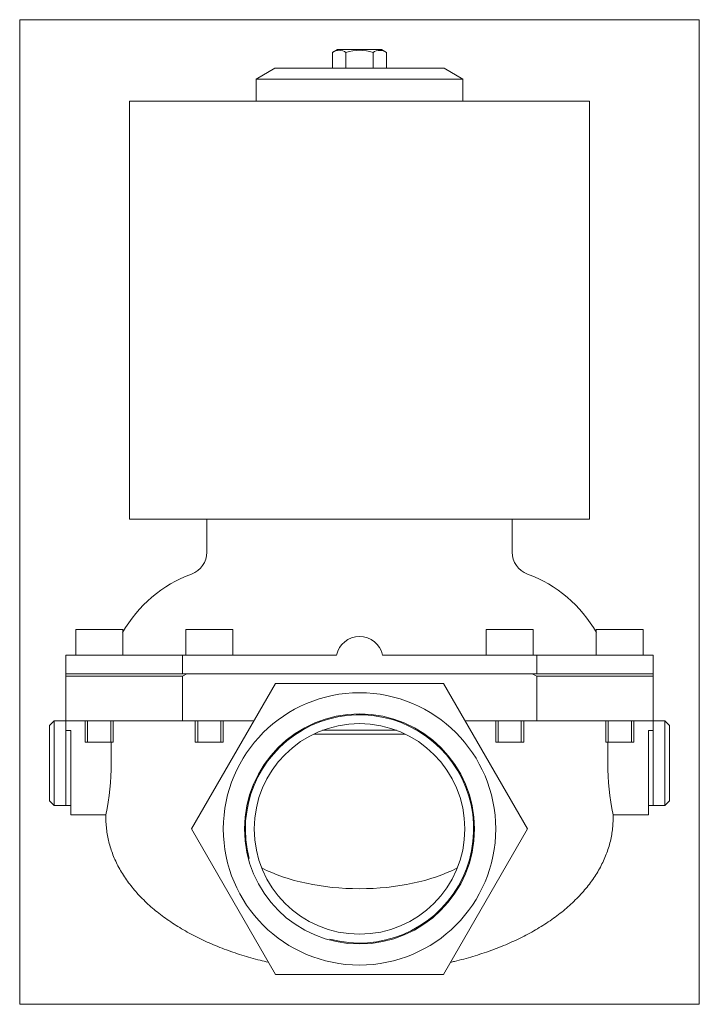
# Model space of a CAD drawing. Extents: x 77 to 221, y 1 to 211.
import ezdxf
from ezdxf.xclip import XClip

# ---------------------------------------------------------------- set-up
doc = ezdxf.new("R2010")
doc.units = 0
doc.header["$LTSCALE"] = 25.4
doc.header["$MEASUREMENT"] = 0
doc.header["$XCLIPFRAME"] = 2
doc.layers.get('0').update_dxf_attribs({"linetype": 'CONTINUOUS'})
for name, color, linetype in [('CEWKA_40-65', 7, 'CONTINUOUS'), ('WA_031_01_00_005', 7, 'CONTINUOUS'), ('WA_031_01_00_010', 7, 'CONTINUOUS'), ('WA_031_01_00_012', 7, 'CONTINUOUS'), ('WA_156_01_01', 7, 'CONTINUOUS'), ('WA_156_01_02', 7, 'CONTINUOUS'), ('Ś-006M6X12SZEŚC_', 7, 'CONTINUOUS'), ('Ś-027IMBUSM6X18', 7, 'CONTINUOUS')]:
    doc.layers.add(name, color=color, linetype=linetype)

# ---------------------------------------------------------------- blocks, each defined once
blk = doc.blocks.new('SE1')
at = {"layer": 'CEWKA_40-65', "color": 7, "linetype": 'CONTINUOUS', "lineweight": 0}
for p, q in [((99.98, 193.35), (197.98, 193.35)), ((99.98, 193.35), (99.98, 104.35)), ((197.98, 104.35), (197.98, 193.35)), ((99.98, 104.35), (197.98, 104.35))]:
    blk.add_line(p, q, dxfattribs=at)
at = {"layer": 'WA_031_01_00_005', "color": 7, "linetype": 'CONTINUOUS', "lineweight": 0}
for p, q in [((130.98, 200.35), (126.98, 198.04)), ((166.98, 200.35), (130.98, 200.35)), ((170.98, 198.04), (166.98, 200.35)), ((126.98, 198.04), (170.98, 198.04)), ((126.98, 198.04), (126.98, 193.35)), ((170.98, 193.35), (170.98, 198.04))]:
    blk.add_line(p, q, dxfattribs=at)
at = {"layer": 'WA_031_01_00_010', "color": 7, "linetype": 'CONTINUOUS', "lineweight": 0}
for p, q in [((83.98, 61.35), (82.98, 60.35)), ((83.98, 43.35), (83.98, 61.35)), ((86.48, 61.35), (83.98, 61.35)), ((213.98, 61.35), (211.48, 61.35)), ((213.98, 61.35), (213.98, 43.35)), ((214.98, 60.35), (213.98, 61.35)), ((82.98, 60.35), (82.98, 44.35)), ((86.48, 43.35), (86.48, 59.28)), ((211.48, 59.28), (211.48, 43.35)), ((214.98, 60.35), (214.98, 44.35)), ((82.98, 44.35), (83.98, 43.35)), ((213.98, 43.35), (214.98, 44.35)), ((83.98, 43.35), (86.48, 43.35)), ((211.48, 43.35), (213.98, 43.35))]:
    blk.add_line(p, q, dxfattribs=at)
at = {"layer": 'WA_031_01_00_012', "color": 7, "linetype": 'CONTINUOUS', "lineweight": 0}
for p, q in [((86.48, 59.28), (86.48, 43.35)), ((211.48, 59.28), (211.48, 43.35)), ((86.48, 43.35), (87.48, 43.35)), ((210.48, 43.35), (211.48, 43.35))]:
    blk.add_line(p, q, dxfattribs=at)
at = {"layer": 'WA_156_01_01', "color": 7, "linetype": 'CONTINUOUS', "lineweight": 0}
for p, q in [((86.48, 70.85), (86.48, 71.35)), ((112.23, 71.35), (111.26, 70.85)), ((112.23, 71.35), (185.72, 71.35)), ((186.7, 70.85), (185.72, 71.35)), ((211.48, 71.35), (211.48, 70.85)), ((111.26, 70.85), (86.48, 70.85)), ((86.48, 61.35), (86.48, 70.85)), ((111.26, 61.35), (111.26, 70.85)), ((131.08, 69.35), (113.18, 38.35)), ((166.87, 69.35), (131.08, 69.35)), ((184.77, 38.35), (166.87, 69.35)), ((186.7, 61.35), (186.7, 70.85)), ((211.48, 70.85), (186.7, 70.85)), ((211.48, 61.35), (211.48, 70.85)), ((86.48, 61.35), (86.48, 59.28)), ((86.48, 61.35), (111.26, 61.35)), ((111.26, 61.35), (126.46, 61.35)), ((171.49, 61.35), (186.7, 61.35)), ((186.7, 61.35), (211.48, 61.35)), ((211.48, 59.28), (211.48, 61.35)), ((86.48, 59.28), (87.48, 59.28)), ((87.48, 59.28), (87.48, 52.35)), ((156.84, 59.35), (141.12, 59.35)), ((210.48, 59.28), (211.48, 59.28)), ((210.48, 52.35), (210.48, 59.28)), ((96.11, 52.35), (96.11, 56.85)), ((158.72, 58.54), (139.24, 58.54)), ((201.84, 56.85), (201.84, 52.35)), ((87.48, 52.35), (87.48, 41.35)), ((210.48, 52.35), (210.48, 41.35)), ((87.48, 41.35), (94.98, 41.35)), ((94.98, 41.36), (94.98, 40.66)), ((202.97, 41.35), (210.48, 41.35)), ((202.98, 40.66), (202.98, 41.39)), ((113.18, 38.35), (131.08, 7.35)), ((166.87, 7.35), (184.77, 38.35)), ((131.08, 7.35), (166.87, 7.35))]:
    blk.add_line(p, q, dxfattribs=at)
for radius in [29, 24.5, 22.42]:
    blk.add_circle((148.98, 38.35), radius, dxfattribs=at)
for centre, radius, start, end in [((148.98, 38.35), 24.3, 255, 195), ((41.25, 52.43), 54.86, 348.3421, 359.9097), ((256.57, 52.42), 54.72, 180.0757, 191.6732)]:
    blk.add_arc(centre, radius, start, end, dxfattribs=at)
blk.add_ellipse((148.98, 40.08), major_axis=(-28.93, 0), ratio=0.5, start_param=0.767193, end_param=2.374399, dxfattribs=at)
for points, knots in [([(94.98, 40.69), (94.98, 40.6), (94.97, 40.09), (95.03, 39.04), (95.18, 37.65), (95.43, 36.26), (95.78, 34.88), (96.21, 33.5), (96.75, 32.15), (97.37, 30.8), (98.09, 29.48), (98.9, 28.17), (99.8, 26.89), (100.78, 25.64), (101.85, 24.41), (103.01, 23.21), (104.24, 22.05), (105.55, 20.93), (106.94, 19.85), (108.39, 18.81), (109.9, 17.81), (111.48, 16.85), (113.11, 15.94), (114.8, 15.07), (116.54, 14.26), (118.32, 13.49), (120.15, 12.76), (122.01, 12.09), (123.92, 11.46), (125.85, 10.89), (127.74, 10.38), (128.99, 10.08), (129.58, 9.94)], [0, 0, 0, 0, 0.0056252, 0.0390018, 0.0723633, 0.1057468, 0.1391913, 0.1727294, 0.2063852, 0.2401715, 0.2740893, 0.3081271, 0.3422612, 0.3764583, 0.410677, 0.4448564, 0.4789487, 0.5129096, 0.5466988, 0.5802816, 0.6136298, 0.6467215, 0.6795408, 0.7120774, 0.7443261, 0.776286, 0.8079604, 0.8393555, 0.8704807, 0.9013478, 0.9319708, 0.9586719, 0.9586719, 0.9586719, 0.9586719]), ([(168.38, 9.94), (168.66, 10.01), (169.62, 10.23), (171.21, 10.64), (173.15, 11.19), (175.06, 11.79), (176.93, 12.44), (178.77, 13.14), (180.56, 13.88), (182.32, 14.67), (184.02, 15.51), (185.67, 16.39), (187.27, 17.32), (188.81, 18.3), (190.29, 19.32), (191.71, 20.38), (193.06, 21.48), (194.33, 22.63), (195.53, 23.81), (196.65, 25.03), (197.69, 26.28), (198.64, 27.57), (199.5, 28.88), (200.27, 30.21), (200.95, 31.57), (201.53, 32.94), (202.01, 34.33), (202.4, 35.72), (202.69, 37.13), (202.88, 38.52), (202.97, 39.73), (202.97, 40.39), (202.96, 40.66)], [0.0415923, 0.0415923, 0.0415923, 0.0415923, 0.0544392, 0.084833, 0.1154525, 0.1463142, 0.1774326, 0.2088207, 0.2404892, 0.2724463, 0.3046977, 0.3372456, 0.3700889, 0.4032223, 0.4366355, 0.4703131, 0.5042337, 0.5383695, 0.5726861, 0.607143, 0.6416942, 0.6762899, 0.7108701, 0.7453795, 0.7797769, 0.8140307, 0.8481213, 0.8820428, 0.9158024, 0.9494197, 0.9829244, 1, 1, 1, 1])]:
    blk.add_open_spline(points, degree=3, knots=knots, dxfattribs=at)
at = {"layer": 'WA_156_01_02', "color": 7, "linetype": 'CONTINUOUS', "lineweight": 0}
for p, q in [((116.48, 104.35), (116.48, 97.31)), ((181.48, 97.31), (181.48, 104.35)), ((86.48, 75.35), (111.26, 75.35)), ((86.48, 75.35), (86.48, 71.35)), ((111.26, 75.35), (144.08, 75.35)), ((111.26, 75.35), (111.26, 71.35)), ((153.87, 75.35), (186.7, 75.35)), ((186.7, 75.35), (211.48, 75.35)), ((186.7, 75.35), (186.7, 71.35)), ((211.48, 75.35), (211.48, 71.35)), ((111.26, 71.35), (86.48, 71.35)), ((186.7, 71.35), (111.26, 71.35)), ((211.48, 71.35), (186.7, 71.35))]:
    blk.add_line(p, q, dxfattribs=at)
for centre, radius, start, end in [((111.48, 97.31), 5, 290.2401, 360), ((186.48, 97.31), 5, 180, 249.7599), ((122.89, 66.35), 28, 110.2401, 150.3846), ((175.06, 66.35), 28, 29.6154, 69.7599), ((148.98, 74.35), 5, 11.537, 168.463)]:
    blk.add_arc(centre, radius, start, end, dxfattribs=at)
at = {"layer": 'Ś-006M6X12SZEŚC_', "color": 7, "linetype": 'CONTINUOUS', "lineweight": 0}
for p, q in [((144.27, 204.35), (143.2, 203.73)), ((143.2, 203.73), (143.2, 200.35)), ((153.68, 204.35), (144.27, 204.35)), ((146.09, 203.73), (146.09, 200.35)), ((151.86, 203.73), (151.86, 200.35)), ((154.74, 203.73), (153.68, 204.35)), ((154.74, 203.73), (154.74, 200.35))]:
    blk.add_line(p, q, dxfattribs=at)
for centre, radius, start, end in [((144.65, 201.6), 2.58, 55.9737, 124.1066), ((148.98, 194.54), 9.64, 72.589, 107.4311), ((153.3, 201.6), 2.57, 55.9028, 124.0571)]:
    blk.add_arc(centre, radius, start, end, dxfattribs=at)
at = {"layer": 'Ś-027IMBUSM6X18', "color": 7, "linetype": 'CONTINUOUS', "lineweight": 0}
for p, q in [((88.55, 80.85), (88.55, 75.35)), ((98.55, 80.85), (88.55, 80.85)), ((98.55, 75.35), (98.55, 80.85)), ((111.98, 80.85), (111.98, 75.35)), ((121.98, 80.85), (111.98, 80.85)), ((121.98, 75.35), (121.98, 80.85)), ((175.98, 80.85), (175.98, 75.35)), ((185.98, 80.85), (175.98, 80.85)), ((185.98, 75.35), (185.98, 80.85)), ((199.4, 80.85), (199.4, 75.35)), ((209.4, 80.85), (199.4, 80.85)), ((209.4, 75.35), (209.4, 80.85)), ((90.55, 61.35), (90.55, 56.85)), ((91.09, 56.85), (91.09, 61.35)), ((96.01, 56.85), (96.01, 61.35)), ((96.55, 56.85), (96.55, 61.35)), ((113.98, 61.35), (113.98, 56.85)), ((114.52, 56.85), (114.52, 61.35)), ((119.43, 56.85), (119.43, 61.35)), ((119.98, 56.85), (119.98, 61.35)), ((177.98, 61.35), (177.98, 56.85)), ((178.52, 56.85), (178.52, 61.35)), ((183.43, 56.85), (183.43, 61.35)), ((183.98, 56.85), (183.98, 61.35)), ((201.4, 61.35), (201.4, 56.85)), ((201.94, 56.85), (201.94, 61.35)), ((206.86, 56.85), (206.86, 61.35)), ((207.4, 56.85), (207.4, 61.35)), ((90.55, 56.85), (96.55, 56.85)), ((113.98, 56.85), (119.98, 56.85)), ((177.98, 56.85), (183.98, 56.85)), ((201.4, 56.85), (207.4, 56.85))]:
    blk.add_line(p, q, dxfattribs=at)

msp = doc.modelspace()

# ---------------------------------------------------------------- block references
at = {"color": 0, "lineweight": 0}
ref = msp.add_blockref('SE1', (0, 0), dxfattribs=at)
XClip(ref).set_block_clipping_path([(76.6258948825, 0.99761615), (221.3258941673, 210.6976130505)])
ref.dxf.unprotected_set("ltscale", 0)

doc.saveas('drawing.dxf')
